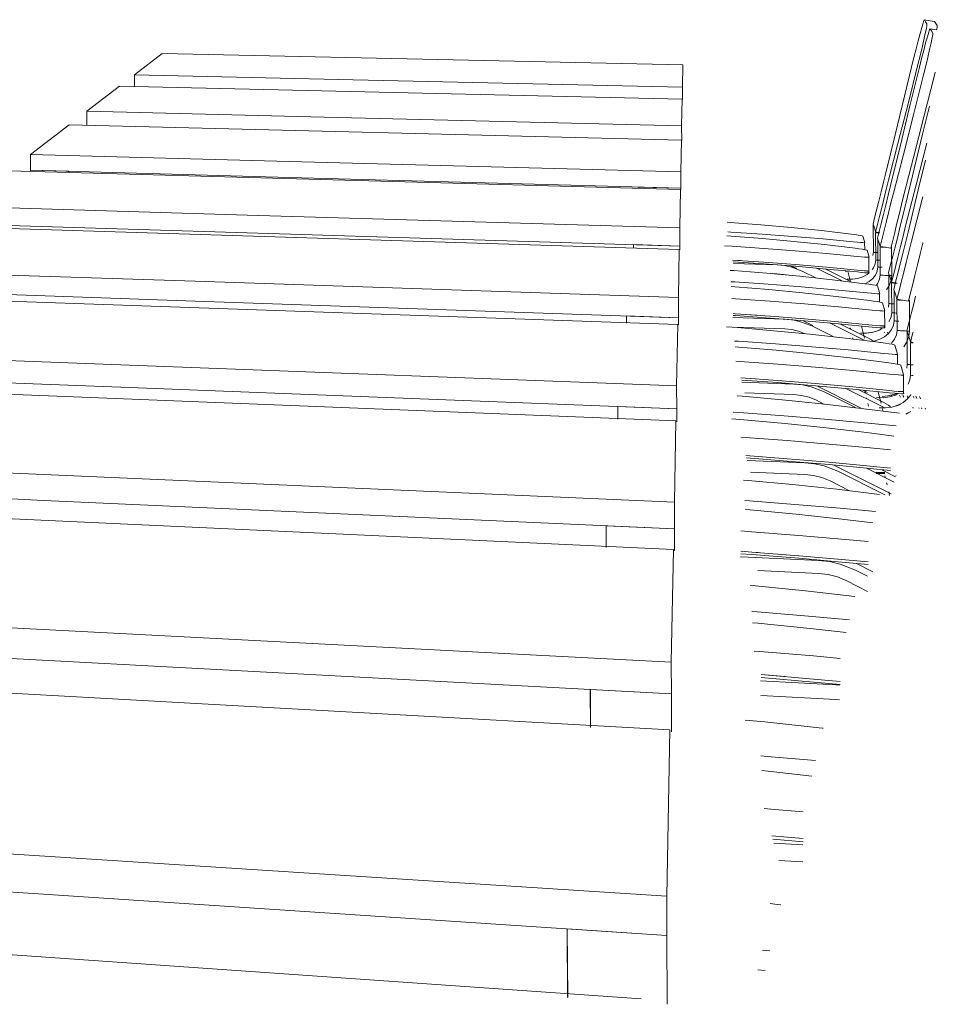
# Model space of a CAD drawing. Header units: metres. Extents: x -32 to 90, y -28 to 32.
# Tile 136 of 148: x 90.09145 to 90.0944, y 1.7729 to 1.77607. Entities that reach past the tile are written whole.
import ezdxf

# ---------------------------------------------------------------- set-up
doc = ezdxf.new("R2010")
doc.units = ezdxf.units.M
doc.layers.add('I-FURN', color=30, linetype='Continuous', lineweight=18)
doc.layers.add('PAREDES', color=250, linetype='Continuous', lineweight=50)

msp = doc.modelspace()

# ---------------------------------------------------------------- linework, layer by layer
at = {"layer": 'I-FURN', "lineweight": 9}
for p, q in [((90.094356, 1.7760659), (90.0943888, 1.7760604)), ((90.0943611, 1.7760591), (90.0943569, 1.7760658)), ((90.0943654, 1.7760523), (90.0943611, 1.7760591)), ((90.0943896, 1.7760603), (90.0943941, 1.7760536)), ((90.0943941, 1.7760536), (90.0943985, 1.7760468)), ((90.0943743, 1.7760369), (90.0943974, 1.776033)), ((90.0943796, 1.7760298), (90.0943752, 1.7760368)), ((90.0943841, 1.7760227), (90.0943796, 1.7760298)), ((90.0919094, 1.775957), (90.0918202, 1.7758888)), ((90.0935813, 1.7759213), (90.0919094, 1.775957)), ((90.0935799, 1.7758491), (90.0935813, 1.7759213)), ((90.0943917, 1.7758969), (90.0943883, 1.7758831)), ((90.0918202, 1.7758888), (90.092523, 1.775873)), ((90.0918202, 1.7758888), (90.0918203, 1.7758503)), ((90.092523, 1.775873), (90.0935799, 1.7758491)), ((90.0917719, 1.7758519), (90.0916672, 1.7757719)), ((90.0935792, 1.7758101), (90.0917719, 1.7758519)), ((90.0935801, 1.7758095), (90.0935799, 1.7758491)), ((90.0935775, 1.775725), (90.0935792, 1.7758101)), ((90.0916672, 1.7757719), (90.092429, 1.7757532)), ((90.0916672, 1.7757719), (90.0916674, 1.7757263)), ((90.092429, 1.7757532), (90.0935775, 1.775725)), ((90.0916103, 1.7757284), (90.0914857, 1.7756331)), ((90.0935766, 1.7756787), (90.0916103, 1.7757284)), ((90.0935778, 1.775678), (90.0935775, 1.775725)), ((90.0935747, 1.7755769), (90.0935766, 1.7756787)), ((90.0914857, 1.7756331), (90.0923172, 1.7756107)), ((90.0914857, 1.7756331), (90.0914859, 1.7755822)), ((90.0923172, 1.7756107), (90.0935747, 1.7755769)), ((90.0935736, 1.7755209), (90.0914174, 1.7755809)), ((90.0914859, 1.7755822), (90.0916079, 1.7755788)), ((90.0914859, 1.7755781), (90.0914859, 1.7755822)), ((90.0923175, 1.7755591), (90.0914859, 1.7755822)), ((90.0916079, 1.7755788), (90.0916079, 1.7755747)), ((90.0916089, 1.7755788), (90.091609, 1.7755747)), ((90.0935749, 1.7755243), (90.0935747, 1.7755769)), ((90.0935749, 1.7755243), (90.0923175, 1.7755591)), ((90.0934401, 1.775528), (90.0935749, 1.7755243)), ((90.0934402, 1.7755238), (90.0934401, 1.775528)), ((90.0935712, 1.775397), (90.0935736, 1.7755209)), ((90.0935749, 1.7755243), (90.093575, 1.77552)), ((90.0912666, 1.7754657), (90.092182, 1.7754384)), ((90.092182, 1.7754384), (90.0935712, 1.775397)), ((90.0935699, 1.7753281), (90.0911832, 1.7754019)), ((90.0921823, 1.7753814), (90.0912669, 1.7754095)), ((90.0935715, 1.7753387), (90.0935712, 1.775397)), ((90.0941924, 1.7754094), (90.0941964, 1.7753968)), ((90.0941933, 1.7753189), (90.0941929, 1.7754058)), ((90.0941932, 1.7754058), (90.0941932, 1.7754058)), ((90.0941932, 1.7754058), (90.0941938, 1.7754056)), ((90.0941964, 1.7753968), (90.0942005, 1.7753839)), ((90.0942136, 1.7753816), (90.0942005, 1.7753839)), ((90.0935715, 1.7753387), (90.0921823, 1.7753814)), ((90.0941656, 1.7753499), (90.0941595, 1.775371)), ((90.0942008, 1.7752941), (90.0942004, 1.7753822)), ((90.0942007, 1.7753821), (90.0942007, 1.7753821)), ((90.0942066, 1.7753646), (90.0942108, 1.7753513)), ((90.0942076, 1.7752718), (90.0942071, 1.7753609)), ((90.0942074, 1.7753608), (90.0942074, 1.7753608)), ((90.0942074, 1.7753608), (90.0942081, 1.7753606)), ((90.0934223, 1.7753433), (90.0935715, 1.7753387)), ((90.0934223, 1.7753315), (90.0934223, 1.7753433)), ((90.0935669, 1.7751739), (90.0935699, 1.7753281)), ((90.0935715, 1.7753387), (90.0935715, 1.7753269)), ((90.0941652, 1.7753499), (90.0941653, 1.7753264)), ((90.0941794, 1.7753031), (90.0941729, 1.7753252)), ((90.0942108, 1.7753513), (90.0942151, 1.7753378)), ((90.0942154, 1.7752458), (90.094215, 1.775336)), ((90.0942151, 1.7753378), (90.0942489, 1.7753317)), ((90.0942153, 1.775336), (90.0942153, 1.775336)), ((90.0942513, 1.7753351), (90.0942494, 1.7753353)), ((90.0942517, 1.7753349), (90.0942521, 1.7752442)), ((90.0943527, 1.7753492), (90.0943522, 1.7753475)), ((90.0937411, 1.7752938), (90.0938414, 1.7752871)), ((90.0937668, 1.7752921), (90.0937411, 1.7752938)), ((90.0941789, 1.7753031), (90.0941791, 1.7752586)), ((90.0941918, 1.7753079), (90.0941933, 1.7753189)), ((90.0941936, 1.7753188), (90.0941936, 1.7753189)), ((90.0942026, 1.7753179), (90.0941989, 1.7753181)), ((90.0942011, 1.7752941), (90.0942011, 1.7752941)), ((90.0942102, 1.7752931), (90.0942065, 1.7752934)), ((90.0942127, 1.775293), (90.0942102, 1.7752931)), ((90.0909971, 1.7752596), (90.0920151, 1.7752257)), ((90.0937439, 1.7752825), (90.0938841, 1.7752781)), ((90.0939292, 1.7752746), (90.0939393, 1.7752705)), ((90.0939471, 1.7752667), (90.0939393, 1.7752705)), ((90.093964, 1.7752584), (90.0940083, 1.7752364)), ((90.0940101, 1.7752678), (90.0940913, 1.7752276)), ((90.0940381, 1.7752653), (90.0941215, 1.775224)), ((90.094043, 1.7752707), (90.0941418, 1.7752612)), ((90.0941026, 1.7752584), (90.0941142, 1.7752582)), ((90.0941029, 1.7752584), (90.0941029, 1.7752584)), ((90.0941418, 1.7752612), (90.0941543, 1.77526)), ((90.0941543, 1.7752598), (90.0941418, 1.775261)), ((90.0941543, 1.77526), (90.094165, 1.7752591)), ((90.094165, 1.7752589), (90.0941543, 1.7752598)), ((90.094165, 1.7752591), (90.094173, 1.7752586)), ((90.094173, 1.7752584), (90.094165, 1.7752589)), ((90.0941791, 1.7752589), (90.0941791, 1.775253)), ((90.0942079, 1.7752718), (90.0942079, 1.7752718)), ((90.0942171, 1.7752708), (90.0942133, 1.7752711)), ((90.0920151, 1.7752257), (90.0935669, 1.7751739)), ((90.0938843, 1.7752498), (90.0938685, 1.7752503)), ((90.0941092, 1.7752329), (90.0941092, 1.7752329)), ((90.0941118, 1.7752542), (90.0941194, 1.7752242)), ((90.0941788, 1.7752559), (90.0941796, 1.775253)), ((90.0942157, 1.7752458), (90.0942157, 1.7752458)), ((90.0942251, 1.7752448), (90.0942213, 1.7752451)), ((90.0942295, 1.7752445), (90.0942251, 1.7752448)), ((90.0942434, 1.775244), (90.094239, 1.7752441)), ((90.0942421, 1.7752526), (90.0942469, 1.7752377)), ((90.0942432, 1.7751542), (90.0942427, 1.7752486)), ((90.094243, 1.7752485), (90.094243, 1.7752485)), ((90.094243, 1.7752485), (90.0942437, 1.7752483)), ((90.0942472, 1.775244), (90.0942434, 1.775244)), ((90.0942469, 1.7752377), (90.0942517, 1.7752225)), ((90.0942524, 1.7752442), (90.0942524, 1.7752442)), ((90.0920154, 1.775162), (90.0909974, 1.775197)), ((90.0942137, 1.7751859), (90.0942065, 1.7752108)), ((90.094252, 1.7751251), (90.0942515, 1.7752207)), ((90.0942692, 1.7752193), (90.0942517, 1.7752225)), ((90.0942518, 1.7752207), (90.0942518, 1.7752207)), ((90.0942589, 1.7751997), (90.0942639, 1.775184)), ((90.09426, 1.7750987), (90.0942595, 1.7751956)), ((90.0942598, 1.7751955), (90.0942598, 1.7751955)), ((90.0942598, 1.7751955), (90.0942605, 1.7751953)), ((90.0935652, 1.7750871), (90.0908929, 1.77518)), ((90.0935672, 1.7751086), (90.0935669, 1.7751739)), ((90.0942132, 1.7751859), (90.0942133, 1.7751588)), ((90.0942639, 1.775184), (90.094269, 1.775168)), ((90.0942693, 1.775068), (90.0942688, 1.7751662)), ((90.094269, 1.775168), (90.0943058, 1.7751613)), ((90.0942691, 1.7751662), (90.0942691, 1.7751661)), ((90.0943088, 1.7751648), (90.0943093, 1.7750661)), ((90.0943289, 1.7751773), (90.0943228, 1.7751535)), ((90.0935672, 1.7751086), (90.0920154, 1.775162)), ((90.09423, 1.7751305), (90.0942223, 1.7751567)), ((90.0942415, 1.7751424), (90.0942432, 1.7751542)), ((90.0942435, 1.7751542), (90.0942435, 1.7751542)), ((90.0942533, 1.7751531), (90.0942493, 1.7751534)), ((90.0934001, 1.7751143), (90.0935672, 1.7751086)), ((90.0934002, 1.7750912), (90.0934001, 1.7751143)), ((90.0935672, 1.7751086), (90.0935673, 1.7750854)), ((90.0937422, 1.7751093), (90.0939086, 1.7751036)), ((90.0937427, 1.7751218), (90.0937509, 1.7751213)), ((90.0937509, 1.7751213), (90.0937427, 1.7751218)), ((90.0937509, 1.7751213), (90.093862, 1.7751137)), ((90.0938174, 1.7751168), (90.0937509, 1.7751213)), ((90.093862, 1.7751137), (90.0939724, 1.775105)), ((90.0942294, 1.7751305), (90.0942296, 1.7750822)), ((90.0942523, 1.775125), (90.0942523, 1.775125)), ((90.094266, 1.7751236), (90.0942623, 1.7751239)), ((90.0935614, 1.7748899), (90.0935652, 1.7750871)), ((90.0939087, 1.7750728), (90.0937424, 1.7750786)), ((90.0939991, 1.7750831), (90.0939681, 1.7750986)), ((90.0939955, 1.775082), (90.0940642, 1.7750477)), ((90.0940526, 1.7750916), (90.0941635, 1.7750364)), ((90.0940856, 1.7750887), (90.0941733, 1.775045)), ((90.0941194, 1.7750729), (90.0941186, 1.7750763)), ((90.0941553, 1.7750819), (90.0941651, 1.775043)), ((90.094189, 1.7750849), (90.0942027, 1.7750835)), ((90.0942027, 1.7750835), (90.0942143, 1.7750826)), ((90.0942143, 1.7750824), (90.0942027, 1.7750833)), ((90.0942143, 1.7750826), (90.0942231, 1.775082)), ((90.0942231, 1.7750818), (90.0942143, 1.7750824)), ((90.0942294, 1.7750791), (90.0942303, 1.775076)), ((90.0942296, 1.7750824), (90.0942297, 1.775076)), ((90.0942603, 1.7750987), (90.0942603, 1.7750987)), ((90.0942696, 1.7750679), (90.0942696, 1.7750679)), ((90.0941269, 1.7750408), (90.0941263, 1.7750435)), ((90.0941525, 1.7750588), (90.0941524, 1.7750588)), ((90.0941695, 1.7750593), (90.094183, 1.7750606)), ((90.0942274, 1.7750626), (90.0942285, 1.7750603)), ((90.0942387, 1.775062), (90.0942399, 1.7750594)), ((90.0942798, 1.7750667), (90.0942756, 1.7750671)), ((90.0942847, 1.7750664), (90.0942798, 1.7750667)), ((90.0942998, 1.7750658), (90.094295, 1.775066)), ((90.0943039, 1.7750658), (90.0942998, 1.7750658)), ((90.0943011, 1.7750666), (90.0943068, 1.7750488)), ((90.0943022, 1.774959), (90.0943017, 1.7750621)), ((90.0943021, 1.7750621), (90.0943029, 1.7750618)), ((90.0943068, 1.7750488), (90.0943125, 1.7750307)), ((90.0943096, 1.7750661), (90.0943096, 1.7750661)), ((90.0942709, 1.774991), (90.0942622, 1.7750207)), ((90.0943128, 1.7749241), (90.0943123, 1.7750288)), ((90.0943206, 1.7750292), (90.0943125, 1.7750307)), ((90.0906575, 1.775), (90.0918039, 1.7749565)), ((90.0942702, 1.774991), (90.0942704, 1.7749585)), ((90.0918039, 1.7749565), (90.0935614, 1.7748899)), ((90.0942904, 1.7749246), (90.0942812, 1.774956)), ((90.0943004, 1.7749461), (90.0943022, 1.774959)), ((90.0918043, 1.7748844), (90.0908269, 1.7749226)), ((90.0938139, 1.774912), (90.093767, 1.7749153)), ((90.093767, 1.7749152), (90.0938867, 1.7749067)), ((90.0942897, 1.7749246), (90.0942899, 1.7748715)), ((90.0935592, 1.7747772), (90.0905237, 1.7748978)), ((90.0935618, 1.7748157), (90.0918043, 1.7748844)), ((90.0935618, 1.7748157), (90.0935614, 1.7748899)), ((90.0937705, 1.7749017), (90.0939377, 1.7748954)), ((90.0941543, 1.7748178), (90.0940111, 1.7748896)), ((90.0941047, 1.7748812), (90.0942255, 1.7748207)), ((90.0941274, 1.7748861), (90.0942455, 1.7748743)), ((90.0941274, 1.7748859), (90.0941274, 1.7748859)), ((90.0939379, 1.7748616), (90.09378, 1.7748676)), ((90.0940331, 1.7748713), (90.0941357, 1.7748198)), ((90.0941443, 1.7748775), (90.0942267, 1.7748362)), ((90.0941739, 1.7748685), (90.0941589, 1.774876)), ((90.0941678, 1.7748669), (90.0941659, 1.7748748)), ((90.0941721, 1.7748486), (90.0941714, 1.7748514)), ((90.0942089, 1.7748694), (90.0942178, 1.7748341)), ((90.0942455, 1.7748743), (90.0942605, 1.7748729)), ((90.0942533, 1.7748553), (90.0942499, 1.7748589)), ((90.0942605, 1.7748729), (90.0942732, 1.7748718)), ((90.0942776, 1.7748592), (90.0942804, 1.7748537)), ((90.0942879, 1.7748586), (90.0942907, 1.7748529)), ((90.0942906, 1.7748715), (90.0942893, 1.774871)), ((90.0942897, 1.7748681), (90.0942907, 1.7748647)), ((90.0942899, 1.7748717), (90.09429, 1.7748647)), ((90.0943012, 1.7748577), (90.0943042, 1.7748517)), ((90.0943208, 1.7748565), (90.094324, 1.77485)), ((90.0943295, 1.774856), (90.0943328, 1.7748493)), ((90.0943408, 1.7748553), (90.0943442, 1.7748483)), ((90.093372, 1.7748231), (90.0935618, 1.7748157)), ((90.0933722, 1.7747822), (90.093372, 1.7748231)), ((90.0935618, 1.7748157), (90.093562, 1.7747746)), ((90.0940346, 1.7748312), (90.0940108, 1.7748432)), ((90.0941776, 1.7748248), (90.0941757, 1.774833)), ((90.0942225, 1.7748155), (90.0942241, 1.7748091)), ((90.0943195, 1.7748208), (90.0943206, 1.7748185)), ((90.0943391, 1.7748195), (90.0943404, 1.7748168)), ((90.0943478, 1.774819), (90.0943492, 1.7748161)), ((90.0943591, 1.7748182), (90.0943607, 1.7748151)), ((90.0943052, 1.7748033), (90.0943001, 1.7747991)), ((90.0935542, 1.7745161), (90.0935592, 1.7747772)), ((90.0902162, 1.7746627), (90.0915282, 1.7746051)), ((90.0937841, 1.7746654), (90.0939166, 1.7746555)), ((90.093836, 1.7746616), (90.0937841, 1.7746654)), ((90.0937877, 1.7746502), (90.0939731, 1.7746425)), ((90.0939166, 1.7746555), (90.0940506, 1.7746442)), ((90.0940506, 1.7746442), (90.0941833, 1.7746319)), ((90.09425, 1.7745423), (90.0940666, 1.774635)), ((90.0941712, 1.7746248), (90.0942598, 1.77458)), ((90.0941833, 1.7746319), (90.0942482, 1.7746254)), ((90.0915282, 1.7746051), (90.0935542, 1.7745161)), ((90.0939733, 1.7746051), (90.0937984, 1.7746125)), ((90.0940788, 1.7746154), (90.0942298, 1.7745391)), ((90.0942203, 1.7746196), (90.0942646, 1.7745973)), ((90.0942315, 1.7745955), (90.0942303, 1.7746007)), ((90.0942654, 1.7746022), (90.0942665, 1.7746021)), ((90.0915286, 1.7745219), (90.0902165, 1.7745813)), ((90.0941163, 1.7745529), (90.0940541, 1.7745843)), ((90.0942371, 1.7745715), (90.0942355, 1.7745782)), ((90.0942452, 1.7745372), (90.0942425, 1.7745487)), ((90.0935512, 1.7743637), (90.0900382, 1.7745267)), ((90.0935546, 1.7744301), (90.0915286, 1.7745219)), ((90.0935546, 1.7744301), (90.0935542, 1.7745161)), ((90.0933349, 1.7744401), (90.0935546, 1.7744301)), ((90.0933353, 1.77437), (90.0933349, 1.7744401)), ((90.0933352, 1.77444), (90.0933355, 1.7743699)), ((90.0935546, 1.7744301), (90.0935549, 1.7743598)), ((90.0935442, 1.7740019), (90.0935512, 1.7743637)), ((90.0937666, 1.7743404), (90.0937688, 1.7743405)), ((90.0938024, 1.7743559), (90.0937674, 1.7743585)), ((90.0937674, 1.7743584), (90.0938024, 1.7743559)), ((90.0937688, 1.7743405), (90.094017, 1.7743289)), ((90.0938025, 1.7743559), (90.0939537, 1.774344)), ((90.0938227, 1.7743544), (90.0938025, 1.7743559)), ((90.0939537, 1.774344), (90.0941039, 1.7743309)), ((90.0941039, 1.7743309), (90.0941768, 1.774324)), ((90.0941918, 1.7742917), (90.0941389, 1.7743186)), ((90.0940172, 1.774287), (90.0938216, 1.7742962)), ((90.0941355, 1.774298), (90.0941746, 1.774278)), ((90.0941745, 1.7742292), (90.0941078, 1.7742633)), ((90.0911529, 1.7741267), (90.0935442, 1.7740019)), ((90.0935447, 1.7738998), (90.0911533, 1.7740285)), ((90.09354, 1.7737848), (90.0893713, 1.7740168)), ((90.0935447, 1.7738998), (90.0935442, 1.7740019)), ((90.0938323, 1.7739619), (90.0940009, 1.7739478)), ((90.0939101, 1.7739555), (90.0938323, 1.7739619)), ((90.0938312, 1.7739425), (90.0940728, 1.7739297)), ((90.0940009, 1.7739478), (90.0940863, 1.7739401)), ((90.0940728, 1.7739297), (90.0940841, 1.7739285)), ((90.0932841, 1.7739138), (90.0935447, 1.7738998)), ((90.0932846, 1.7737926), (90.0932841, 1.7739138)), ((90.0932844, 1.7739137), (90.093285, 1.7737925)), ((90.0935447, 1.7738998), (90.0935453, 1.773778)), ((90.0940731, 1.7738821), (90.0938313, 1.773895)), ((90.0940731, 1.7738821), (90.0940841, 1.7738807)), ((90.0935297, 1.7732501), (90.09354, 1.7737848)), ((90.0906122, 1.7734376), (90.0935297, 1.7732501)), ((90.0938675, 1.7734443), (90.0939678, 1.7734354)), ((90.0939678, 1.7734354), (90.0938675, 1.7734443)), ((90.0939678, 1.7734246), (90.0938707, 1.7734332)), ((90.0938733, 1.7734211), (90.0939665, 1.7734154)), ((90.0939664, 1.7733603), (90.0938891, 1.7733651)), ((90.0935303, 1.7731243), (90.0906127, 1.7733177)), ((90.0934477, 1.772921), (90.0883978, 1.7732727)), ((90.0935303, 1.7731243), (90.0935297, 1.7732501)), ((90.0932098, 1.7731456), (90.0935303, 1.7731243)), ((90.0932108, 1.7729253), (90.0932098, 1.7731456)), ((90.0932103, 1.7731454), (90.0932114, 1.7729251)), ((90.0935303, 1.7731243), (90.0935314, 1.772903)), ((90.0938371, 1.773077), (90.0938609, 1.7730749)), ((90.0938457, 1.7730113), (90.0938224, 1.7730138))]:
    msp.add_line(p, q, dxfattribs=at)
for points in [[(90.0943568, 1.7760658, 0), (90.0943556, 1.7760634, 0), (90.0943527, 1.7760548, 0), (90.0943485, 1.7760405, 0), (90.0943432, 1.7760211, 0), (90.0943371, 1.7759979, 0), (90.0943304, 1.775972, 0), (90.0943236, 1.7759448, 0)], [(90.0943362, 1.7759219, 0), (90.0943431, 1.7759496, 0), (90.0943495, 1.7759764, 0), (90.0943553, 1.776001, 0), (90.0943599, 1.7760218, 0), (90.0943633, 1.7760379, 0), (90.0943651, 1.7760482, 0), (90.0943654, 1.7760523, 0)], [(90.0943751, 1.7760368, 0), (90.0943738, 1.7760344, 0), (90.0943709, 1.7760256, 0), (90.0943666, 1.7760109, 0), (90.0943611, 1.7759911, 0), (90.0943548, 1.7759673, 0), (90.094348, 1.7759408, 0), (90.0943411, 1.775913, 0)], [(90.0943542, 1.7758889, 0), (90.0943613, 1.7759173, 0), (90.0943679, 1.7759448, 0), (90.0943738, 1.77597, 0), (90.0943785, 1.7759914, 0), (90.094382, 1.7760078, 0), (90.0943838, 1.7760184, 0), (90.0943841, 1.7760227, 0)], [(90.0943985, 1.7760468, 0), (90.0943983, 1.7760426, 0), (90.0943968, 1.7760341, 0)], [(90.0943236, 1.7759448, 0), (90.094293, 1.77582, 0), (90.0942628, 1.7756963, 0), (90.0942334, 1.7755742, 0)], [(90.094242, 1.7755509, 0), (90.094273, 1.775672, 0), (90.0943045, 1.7757959, 0), (90.0943362, 1.7759219, 0)], [(90.0943411, 1.775913, 0), (90.0943096, 1.7757852, 0), (90.0942788, 1.7756584, 0), (90.0942486, 1.7755333, 0)], [(90.0942577, 1.7755089, 0), (90.0942895, 1.7756329, 0), (90.0943217, 1.7757599, 0), (90.0943542, 1.7758889, 0)], [(90.0943883, 1.7758831, 0), (90.0943557, 1.775754, 0), (90.0943234, 1.775627, 0), (90.0942915, 1.7755029, 0)], [(90.0943733, 1.7757878, 0), (90.0943513, 1.7756981, 0), (90.0943186, 1.7755638, 0), (90.0942866, 1.7754312, 0)], [(90.0942968, 1.7754038, 0), (90.0943306, 1.7755352, 0), (90.0943647, 1.775669, 0)], [(90.0943607, 1.7756151, 0), (90.0943374, 1.7755191, 0), (90.0943046, 1.775383, 0)], [(90.0942334, 1.7755742, 0), (90.0942259, 1.7755436, 0), (90.0942183, 1.7755128, 0), (90.0942106, 1.7754828, 0)], [(90.094219, 1.7754583, 0), (90.0942265, 1.7754892, 0), (90.0942343, 1.7755205, 0), (90.094242, 1.7755509, 0)], [(90.0942486, 1.7755333, 0), (90.094241, 1.775502, 0), (90.0942331, 1.7754704, 0), (90.0942253, 1.7754397, 0)], [(90.0942106, 1.7754828, 0), (90.0942045, 1.7754587, 0), (90.0941984, 1.775434, 0), (90.0941924, 1.7754094, 0)], [(90.0942341, 1.775414, 0), (90.0942418, 1.7754457, 0), (90.0942497, 1.7754778, 0), (90.0942577, 1.7755089, 0)], [(90.0942915, 1.7755029, 0), (90.0942836, 1.7754718, 0), (90.0942756, 1.7754397, 0), (90.0942679, 1.7754079, 0)], [(90.0943153, 1.7753541, 0), (90.0943501, 1.7754889, 0), (90.0943522, 1.7754973, 0)], [(90.0942005, 1.7753839, 0), (90.0942067, 1.7754083, 0), (90.0942129, 1.7754334, 0), (90.094219, 1.7754583, 0)], [(90.0941219, 1.7753772, 0), (90.0940262, 1.7753884, 0), (90.0939295, 1.7753985, 0), (90.0938319, 1.7754073, 0), (90.0937337, 1.7754148, 0), (90.0937235, 1.7754155, 0)], [(90.0942253, 1.7754397, 0), (90.094219, 1.7754151, 0), (90.0942127, 1.7753897, 0), (90.0942066, 1.7753646, 0)], [(90.0942866, 1.7754312, 0), (90.0942786, 1.7753981, 0), (90.0942702, 1.7753646, 0), (90.0942619, 1.7753321, 0)], [(90.0937255, 1.7753844, 0), (90.0937359, 1.7753837, 0), (90.0938356, 1.7753772, 0), (90.0939345, 1.7753698, 0), (90.0940323, 1.7753614, 0), (90.0941287, 1.7753523, 0)], [(90.0942151, 1.7753378, 0), (90.0942215, 1.7753628, 0), (90.0942279, 1.7753885, 0), (90.0942341, 1.775414, 0)], [(90.0942679, 1.7754079, 0), (90.0942617, 1.7753825, 0), (90.0942553, 1.7753567, 0), (90.0942489, 1.7753317, 0)], [(90.0942718, 1.7753032, 0), (90.09428, 1.7753369, 0), (90.0942884, 1.7753708, 0), (90.0942968, 1.7754038, 0)], [(90.0941344, 1.7753316, 0), (90.0940364, 1.7753432, 0), (90.0939373, 1.7753537, 0), (90.0938373, 1.7753628, 0), (90.0937368, 1.7753705, 0), (90.0937226, 1.7753715, 0)], [(90.0941595, 1.775371, 0), (90.0941576, 1.7753717, 0), (90.0941526, 1.7753727, 0), (90.0941445, 1.7753741, 0), (90.0941341, 1.7753756, 0), (90.0941219, 1.7753772, 0)], [(90.0941287, 1.7753523, 0), (90.094141, 1.7753511, 0), (90.0941514, 1.7753502, 0), (90.0941592, 1.7753497, 0), (90.0941641, 1.7753496, 0), (90.0941656, 1.7753499, 0)], [(90.0942007, 1.7753821, 0), (90.0942013, 1.7753819, 0), (90.0942032, 1.7753817, 0), (90.094206, 1.7753815, 0), (90.0942098, 1.7753813, 0), (90.0942141, 1.7753811, 0)], [(90.094209, 1.7753824, 0), (90.0942057, 1.7753824, 0), (90.0942029, 1.7753824, 0)], [(90.0943046, 1.775383, 0), (90.0942963, 1.775349, 0), (90.0942878, 1.7753146, 0), (90.0942792, 1.7752813, 0)], [(90.0942896, 1.7752509, 0), (90.094298, 1.7752854, 0), (90.0943067, 1.7753203, 0), (90.0943153, 1.7753541, 0)], [(90.0937153, 1.7753393, 0), (90.093739, 1.7753379, 0), (90.0938412, 1.7753312, 0), (90.0939425, 1.7753235, 0), (90.0940427, 1.7753149, 0), (90.0941415, 1.7753054, 0)], [(90.0941729, 1.7753252, 0), (90.094171, 1.7753259, 0), (90.0941658, 1.775327, 0), (90.0941576, 1.7753284, 0), (90.0941469, 1.7753299, 0), (90.0941344, 1.7753316, 0)], [(90.0942153, 1.775336, 0), (90.094216, 1.7753358, 0), (90.0942178, 1.7753356, 0), (90.0942208, 1.7753354, 0), (90.0942246, 1.7753351, 0), (90.0942291, 1.7753349, 0), (90.0942318, 1.7753348, 0)], [(90.0942236, 1.7753363, 0), (90.0942205, 1.7753363, 0), (90.0942176, 1.7753363, 0), (90.0942176, 1.7753363, 0)], [(90.0942619, 1.7753321, 0), (90.0942553, 1.7753061, 0), (90.0942486, 1.7752792, 0), (90.0942421, 1.7752526, 0)], [(90.0942496, 1.7753346, 0), (90.0942514, 1.7753347, 0), (90.094252, 1.7753349, 0)], [(90.0943522, 1.7753475, 0), (90.0943436, 1.7753136, 0), (90.0943349, 1.7752788, 0), (90.0943265, 1.7752442, 0)], [(90.0941415, 1.7753054, 0), (90.0941541, 1.7753042, 0), (90.0941647, 1.7753034, 0), (90.0941728, 1.7753028, 0), (90.0941778, 1.7753027, 0), (90.0941794, 1.7753031, 0)], [(90.0941896, 1.7752634, 0), (90.0941936, 1.7752686, 0), (90.094199, 1.7752813, 0), (90.0942008, 1.7752941, 0)], [(90.0941989, 1.7753181, 0), (90.0941961, 1.7753184, 0), (90.0941943, 1.7753186, 0), (90.0941936, 1.7753188, 0)], [(90.0942065, 1.7752934, 0), (90.0942036, 1.7752936, 0), (90.0942018, 1.7752939, 0), (90.0942011, 1.7752941, 0)], [(90.0942065, 1.7753177, 0), (90.0942026, 1.7753179, 0), (90.0942026, 1.7753179, 0)], [(90.0942517, 1.7752225, 0), (90.0942584, 1.775249, 0), (90.0942652, 1.7752762, 0), (90.0942718, 1.7753032, 0)], [(90.0941656, 1.7752177, 0), (90.0940617, 1.7752303, 0), (90.0939567, 1.7752416, 0), (90.0938509, 1.7752515, 0), (90.0937444, 1.77526, 0), (90.0937333, 1.7752607, 0)], [(90.0941418, 1.7752554, 0), (90.094043, 1.7752649, 0), (90.0939428, 1.7752736, 0), (90.0938414, 1.7752815, 0), (90.0937428, 1.7752881, 0)], [(90.0938414, 1.7752871, 0), (90.0939427, 1.7752793, 0), (90.094043, 1.7752707, 0), (90.094043, 1.7752707, 0)], [(90.0938841, 1.7752781, 0), (90.0939079, 1.7752759, 0), (90.093931, 1.775271, 0), (90.093964, 1.7752584, 0)], [(90.0942076, 1.7752718, 0), (90.0942056, 1.7752583, 0), (90.0942, 1.7752456, 0), (90.0941911, 1.7752341, 0), (90.0941793, 1.7752244, 0), (90.0941677, 1.7752183, 0)], [(90.094173, 1.7752586, 0), (90.094178, 1.7752585, 0), (90.0941796, 1.7752589, 0)], [(90.0941796, 1.7752586, 0), (90.094178, 1.7752583, 0), (90.094173, 1.7752584, 0)], [(90.0942133, 1.7752711, 0), (90.0942104, 1.7752713, 0), (90.0942085, 1.7752716, 0), (90.0942079, 1.7752718, 0)], [(90.0942215, 1.7752705, 0), (90.0942171, 1.7752708, 0), (90.0942171, 1.7752708, 0)], [(90.0942792, 1.7752813, 0), (90.0942724, 1.7752546, 0), (90.0942656, 1.775227, 0), (90.0942589, 1.7751997, 0)], [(90.0938843, 1.7752498, 0), (90.093905, 1.7752477, 0), (90.0939132, 1.7752458, 0)], [(90.0941089, 1.7752329, 0), (90.0941264, 1.7752325, 0), (90.0941434, 1.7752349, 0), (90.0941593, 1.77524, 0), (90.0941733, 1.7752475, 0), (90.0941788, 1.7752521, 0)], [(90.0941796, 1.775253, 0), (90.094178, 1.7752526, 0), (90.0941731, 1.7752527, 0), (90.094165, 1.7752532, 0), (90.0941543, 1.7752541, 0), (90.0941418, 1.7752554, 0)], [(90.0942154, 1.7752458, 0), (90.0942134, 1.7752322, 0), (90.0942078, 1.7752193, 0), (90.0942029, 1.775213, 0)], [(90.0942213, 1.7752451, 0), (90.0942183, 1.7752453, 0), (90.0942164, 1.7752456, 0), (90.0942157, 1.7752458, 0)], [(90.094239, 1.7752441, 0), (90.0942343, 1.7752443, 0), (90.0942295, 1.7752445, 0)], [(90.0942521, 1.7752442, 0), (90.0942501, 1.7752279, 0), (90.0942444, 1.7752123, 0), (90.0942353, 1.7751977, 0)], [(90.0942524, 1.7752442, 0), (90.0942519, 1.7752441, 0), (90.0942501, 1.775244, 0), (90.0942472, 1.775244, 0)], [(90.094269, 1.775168, 0), (90.0942759, 1.7751952, 0), (90.0942829, 1.7752231, 0), (90.0942896, 1.7752509, 0)], [(90.0943265, 1.7752442, 0), (90.0943197, 1.7752164, 0), (90.0943128, 1.7751884, 0), (90.0943058, 1.7751613, 0)], [(90.0937356, 1.775224, 0), (90.0937469, 1.7752233, 0), (90.0938552, 1.775216, 0), (90.0939626, 1.7752077, 0), (90.0940689, 1.7751985, 0), (90.0941736, 1.7751884, 0)], [(90.0941803, 1.775164, 0), (90.0940737, 1.775177, 0), (90.0939659, 1.7751887, 0), (90.0938573, 1.775199, 0), (90.093748, 1.7752078, 0), (90.0937366, 1.7752086, 0)], [(90.0942065, 1.7752108, 0), (90.0942045, 1.7752116, 0), (90.0941989, 1.7752128, 0), (90.0941902, 1.7752143, 0), (90.0941789, 1.775216, 0), (90.0941656, 1.7752177, 0)], [(90.0942518, 1.7752207, 0), (90.0942526, 1.7752204, 0), (90.0942546, 1.7752202, 0), (90.0942577, 1.7752199, 0), (90.0942618, 1.7752197, 0), (90.0942665, 1.7752194, 0), (90.0942692, 1.7752193, 0)], [(90.0942601, 1.775221, 0), (90.0942574, 1.775221, 0), (90.0942543, 1.775221, 0), (90.0942524, 1.7752208, 0), (90.0942524, 1.7752208, 0)], [(90.093739, 1.7751699, 0), (90.0937506, 1.7751692, 0), (90.0938618, 1.7751616, 0), (90.0939721, 1.775153, 0), (90.0940812, 1.7751435, 0), (90.0941888, 1.775133, 0)], [(90.0941736, 1.7751884, 0), (90.094187, 1.7751871, 0), (90.0941982, 1.7751861, 0), (90.0942068, 1.7751856, 0), (90.0942121, 1.7751855, 0), (90.0942137, 1.7751859, 0)], [(90.0942223, 1.7751567, 0), (90.0942202, 1.7751576, 0), (90.0942146, 1.7751588, 0), (90.0942056, 1.7751604, 0), (90.094194, 1.7751621, 0), (90.0941803, 1.775164, 0)], [(90.0942691, 1.7751661, 0), (90.0942699, 1.7751659, 0), (90.0942719, 1.7751656, 0), (90.0942752, 1.7751654, 0), (90.0942793, 1.7751651, 0), (90.0942842, 1.7751648, 0), (90.0942869, 1.7751647, 0)], [(90.0942773, 1.7751665, 0), (90.0942748, 1.7751665, 0), (90.0942717, 1.7751665, 0), (90.0942697, 1.7751663, 0), (90.0942697, 1.7751663, 0)], [(90.0943066, 1.7751645, 0), (90.0943085, 1.7751646, 0), (90.0943091, 1.7751648, 0)], [(90.0941888, 1.775133, 0), (90.0942025, 1.7751317, 0), (90.0942141, 1.7751307, 0), (90.0942228, 1.7751302, 0), (90.0942283, 1.7751301, 0), (90.09423, 1.7751305, 0)], [(90.0942493, 1.7751534, 0), (90.0942462, 1.7751537, 0), (90.0942442, 1.775154, 0), (90.0942435, 1.7751542, 0)], [(90.0942579, 1.7751528, 0), (90.0942533, 1.7751531, 0), (90.0942533, 1.7751531, 0)], [(90.0943228, 1.7751535, 0), (90.0943155, 1.775125, 0), (90.0943082, 1.7750957, 0), (90.0943011, 1.7750666, 0)], [(90.0941891, 1.7750785, 0), (90.0940815, 1.7750891, 0), (90.0939724, 1.7750988, 0), (90.0938621, 1.7751075, 0), (90.0937509, 1.7751152, 0), (90.0937427, 1.7751158, 0)], [(90.0939086, 1.7751036, 0), (90.0939344, 1.7751012, 0), (90.0939596, 1.7750957, 0), (90.0939955, 1.775082, 0)], [(90.0939724, 1.775105, 0), (90.0940815, 1.7750954, 0), (90.094189, 1.7750849, 0)], [(90.094243, 1.7750959, 0), (90.0942441, 1.7750974, 0), (90.09425, 1.7751111, 0), (90.094252, 1.7751251, 0)], [(90.0942582, 1.7751242, 0), (90.094255, 1.7751245, 0), (90.094253, 1.7751248, 0), (90.0942523, 1.775125, 0)], [(90.0942623, 1.7751239, 0), (90.0942582, 1.7751242, 0), (90.0942582, 1.7751242, 0)], [(90.0942174, 1.7750287, 0), (90.0941038, 1.7750429, 0), (90.093989, 1.7750557, 0), (90.0938733, 1.7750669, 0), (90.093757, 1.7750766, 0), (90.0937218, 1.7750792, 0)], [(90.0939087, 1.7750728, 0), (90.0939313, 1.7750705, 0), (90.0939532, 1.7750652, 0), (90.0939725, 1.7750573, 0)], [(90.0941521, 1.7750589, 0), (90.0941711, 1.7750584, 0), (90.0941896, 1.7750609, 0), (90.0942068, 1.7750664, 0), (90.0942221, 1.7750745, 0)], [(90.0941882, 1.7750615, 0), (90.0942065, 1.7750659, 0), (90.0942179, 1.7750705, 0)], [(90.0942303, 1.775076, 0), (90.0942285, 1.7750756, 0), (90.0942231, 1.7750757, 0), (90.0942143, 1.7750762, 0), (90.0942028, 1.7750772, 0), (90.0941891, 1.7750785, 0)], [(90.09426, 1.7750987, 0), (90.0942578, 1.7750841, 0), (90.0942517, 1.7750702, 0), (90.0942421, 1.7750578, 0), (90.0942292, 1.7750473, 0), (90.0942136, 1.7750391, 0), (90.0941961, 1.7750337, 0), (90.0941906, 1.775033, 0)], [(90.0942231, 1.775082, 0), (90.0942285, 1.775082, 0), (90.0942302, 1.7750824, 0)], [(90.0942302, 1.7750822, 0), (90.0942285, 1.7750817, 0), (90.0942231, 1.7750818, 0)], [(90.0942693, 1.775068, 0), (90.0942671, 1.7750531, 0), (90.0942609, 1.7750391, 0), (90.0942511, 1.7750265, 0)], [(90.0942662, 1.7750978, 0), (90.0942631, 1.7750981, 0), (90.094261, 1.7750984, 0), (90.0942603, 1.7750987, 0)], [(90.0942704, 1.7750975, 0), (90.0942662, 1.7750978, 0), (90.0942662, 1.7750978, 0)], [(90.0942756, 1.7750671, 0), (90.0942724, 1.7750674, 0), (90.0942704, 1.7750677, 0), (90.0942696, 1.7750679, 0)], [(90.0942751, 1.7750972, 0), (90.0942704, 1.7750975, 0), (90.0942704, 1.7750975, 0)], [(90.0941907, 1.7750343, 0), (90.0941871, 1.775037, 0), (90.0941733, 1.775045, 0)], [(90.094295, 1.775066, 0), (90.0942899, 1.7750662, 0), (90.0942847, 1.7750664, 0)], [(90.0943093, 1.7750661, 0), (90.094307, 1.7750484, 0), (90.0943008, 1.7750313, 0), (90.0942909, 1.7750155, 0)], [(90.0943096, 1.7750661, 0), (90.094309, 1.7750659, 0), (90.0943071, 1.7750658, 0), (90.0943039, 1.7750658, 0)], [(90.0943125, 1.7750307, 0), (90.0943199, 1.7750595, 0), (90.0943205, 1.7750617, 0)], [(90.0937476, 1.7750337, 0), (90.09376, 1.7750329, 0), (90.0938785, 1.7750246, 0), (90.093996, 1.7750152, 0), (90.0941124, 1.7750049, 0), (90.094227, 1.7749936, 0)], [(90.094235, 1.7749644, 0), (90.0941181, 1.7749792, 0), (90.094, 1.7749925, 0), (90.093881, 1.7750042, 0), (90.0937613, 1.7750142, 0), (90.0937488, 1.7750152, 0)], [(90.0942622, 1.7750207, 0), (90.09426, 1.7750217, 0), (90.0942539, 1.7750231, 0), (90.0942444, 1.7750248, 0), (90.0942319, 1.7750267, 0), (90.0942174, 1.7750287, 0)], [(90.0943127, 1.7750287, 0), (90.0943135, 1.7750285, 0), (90.0943157, 1.7750282, 0), (90.0943191, 1.7750278, 0), (90.0943206, 1.7750277, 0)], [(90.0943187, 1.7750292, 0), (90.0943154, 1.7750291, 0), (90.0943133, 1.7750289, 0), (90.0943133, 1.7750289, 0)], [(90.094227, 1.7749936, 0), (90.0942416, 1.7749922, 0), (90.094254, 1.7749911, 0), (90.0942633, 1.7749906, 0), (90.0942691, 1.7749905, 0), (90.0942709, 1.774991, 0)], [(90.0937517, 1.7749688, 0), (90.0937645, 1.774968, 0), (90.0938864, 1.7749593, 0), (90.0940074, 1.7749496, 0), (90.0941272, 1.7749389, 0), (90.0942452, 1.7749272, 0)], [(90.0942812, 1.774956, 0), (90.0942789, 1.774957, 0), (90.0942726, 1.7749585, 0), (90.0942628, 1.7749602, 0), (90.09425, 1.7749623, 0), (90.094235, 1.7749644, 0)], [(90.0943056, 1.7749584, 0), (90.0943034, 1.7749587, 0), (90.0943026, 1.774959, 0)], [(90.094309, 1.774958, 0), (90.0943056, 1.7749584, 0), (90.0943056, 1.7749584, 0)], [(90.0943134, 1.7749576, 0), (90.094309, 1.774958, 0), (90.094309, 1.774958, 0)], [(90.0943185, 1.7749573, 0), (90.0943134, 1.7749576, 0), (90.0943134, 1.7749576, 0)], [(90.0943208, 1.7749572, 0), (90.0943185, 1.7749573, 0), (90.0943185, 1.7749573, 0)], [(90.0942452, 1.7749272, 0), (90.0942603, 1.7749257, 0), (90.094273, 1.7749246, 0), (90.0942826, 1.7749241, 0), (90.0942885, 1.774924, 0), (90.0942904, 1.7749246, 0)], [(90.0943049, 1.7748954, 0), (90.0943106, 1.7749089, 0), (90.0943128, 1.7749241, 0)], [(90.0943162, 1.7749234, 0), (90.094314, 1.7749238, 0), (90.0943132, 1.7749241, 0)], [(90.0943197, 1.7749231, 0), (90.0943162, 1.7749234, 0), (90.0943162, 1.7749234, 0)], [(90.0943206, 1.774923, 0), (90.0943197, 1.7749231, 0), (90.0943197, 1.7749231, 0)], [(90.0942455, 1.7748674, 0), (90.0941275, 1.7748792, 0), (90.0940077, 1.7748901, 0), (90.0938867, 1.7749, 0), (90.0937711, 1.7749083, 0)], [(90.0938867, 1.7749067, 0), (90.0940077, 1.7748969, 0), (90.0940077, 1.7748969, 0)], [(90.0939377, 1.7748954, 0), (90.0939661, 1.7748926, 0), (90.0939938, 1.7748865, 0), (90.0940331, 1.7748713, 0)], [(90.0940077, 1.7748969, 0), (90.0941274, 1.7748861, 0), (90.0941274, 1.7748861, 0)], [(90.0942766, 1.7748015, 0), (90.0941545, 1.7748173, 0), (90.0940279, 1.774832, 0), (90.0939003, 1.7748449, 0), (90.0937722, 1.7748561, 0), (90.0937553, 1.7748574, 0)], [(90.0939379, 1.7748616, 0), (90.0939627, 1.774859, 0), (90.0939867, 1.774853, 0), (90.0940108, 1.7748432, 0)], [(90.0942034, 1.774852, 0), (90.0942242, 1.7748514, 0), (90.0942445, 1.7748542, 0), (90.0942634, 1.7748601, 0), (90.094272, 1.7748647, 0)], [(90.0943135, 1.7748616, 0), (90.0943133, 1.7748613, 0), (90.0943027, 1.7748477, 0), (90.0942886, 1.7748363, 0), (90.0942716, 1.7748274, 0), (90.0942523, 1.7748215, 0), (90.0942318, 1.7748189, 0), (90.0942115, 1.7748195, 0)], [(90.0942217, 1.7748555, 0), (90.0942393, 1.7748571, 0), (90.0942622, 1.7748625, 0), (90.0942683, 1.774865, 0)], [(90.0942907, 1.7748647, 0), (90.0942888, 1.7748642, 0), (90.0942829, 1.7748642, 0), (90.0942733, 1.7748648, 0), (90.0942606, 1.7748659, 0), (90.0942455, 1.7748674, 0)], [(90.0942732, 1.7748716, 0), (90.0942605, 1.7748726, 0), (90.0942605, 1.7748726, 0)], [(90.0942732, 1.7748718, 0), (90.0942829, 1.7748712, 0), (90.0942829, 1.7748712, 0)], [(90.0942888, 1.774871, 0), (90.0942829, 1.774871, 0), (90.0942732, 1.7748716, 0)], [(90.0942829, 1.7748712, 0), (90.0942888, 1.7748712, 0), (90.0942906, 1.7748717, 0)], [(90.0942486, 1.7748222, 0), (90.0942419, 1.7748274, 0), (90.0942267, 1.7748362, 0)], [(90.0942585, 1.774823, 0), (90.0942722, 1.7748262, 0), (90.0942805, 1.7748295, 0)], [(90.094259, 1.7747284, 0), (90.0941719, 1.7747396, 0), (90.0940412, 1.774755, 0), (90.0939096, 1.7747686, 0), (90.0937774, 1.7747803, 0), (90.0937384, 1.7747834, 0)], [(90.0937433, 1.7748052, 0), (90.0937758, 1.774803, 0), (90.0939066, 1.7747935, 0), (90.0940364, 1.7747828, 0), (90.0941649, 1.774771, 0), (90.0942668, 1.7747609, 0)], [(90.0943134, 1.7748077, 0), (90.0943133, 1.7748077, 0), (90.0942973, 1.7747997, 0)], [(90.0937672, 1.7747247, 0), (90.0937813, 1.7747237, 0), (90.0939163, 1.7747137, 0), (90.0940503, 1.7747026, 0), (90.094183, 1.7746903, 0), (90.0942482, 1.7746839, 0)], [(90.0942482, 1.7746177, 0), (90.0941833, 1.7746243, 0), (90.0940507, 1.7746367, 0), (90.0939166, 1.774648, 0), (90.0937862, 1.7746579, 0)], [(90.0939731, 1.7746425, 0), (90.0940045, 1.7746393, 0), (90.0940352, 1.7746324, 0), (90.0940788, 1.7746154, 0)], [(90.0939733, 1.7746051, 0), (90.0940008, 1.7746021, 0), (90.0940274, 1.7745954, 0), (90.0940541, 1.7745843, 0)], [(90.0942132, 1.7745409, 0), (90.0940755, 1.7745576, 0), (90.0939335, 1.7745728, 0), (90.0937908, 1.774586, 0), (90.0937759, 1.7745872, 0)], [(90.0937801, 1.7745211, 0), (90.0937953, 1.77452, 0), (90.0939412, 1.7745089, 0), (90.0940861, 1.7744965, 0), (90.0942, 1.7744858, 0)], [(90.0941913, 1.7744498, 0), (90.0940922, 1.7744618, 0), (90.093945, 1.7744779, 0), (90.0937973, 1.7744917, 0), (90.0937818, 1.7744931, 0)], [(90.0937671, 1.7744235, 0), (90.0938021, 1.774421, 0), (90.0939534, 1.7744093, 0), (90.0941036, 1.7743962, 0), (90.0941768, 1.7743894, 0)], [(90.0941768, 1.7743155, 0), (90.0941039, 1.7743225, 0), (90.0939537, 1.7743357, 0), (90.0938025, 1.7743477, 0), (90.0937675, 1.7743502, 0)], [(90.094017, 1.7743289, 0), (90.0940522, 1.7743252, 0), (90.0940866, 1.7743173, 0), (90.0941355, 1.774298, 0)], [(90.0940172, 1.774287, 0), (90.094048, 1.7742834, 0), (90.0940779, 1.7742758, 0), (90.0941078, 1.7742633, 0)], [(90.094134, 1.7742133, 0), (90.093975, 1.7742314, 0), (90.0938141, 1.7742472, 0), (90.0937973, 1.7742488, 0)], [(90.0938026, 1.7741646, 0), (90.0938199, 1.7741633, 0), (90.0939849, 1.7741499, 0), (90.094116, 1.7741382, 0)], [(90.0941061, 1.7740969, 0), (90.0939898, 1.7741102, 0), (90.0938224, 1.774127, 0), (90.0938049, 1.7741287, 0)], [(90.0938107, 1.7740375, 0), (90.0938286, 1.7740361, 0), (90.0940005, 1.7740219, 0), (90.0940863, 1.7740143, 0)], [(90.0940863, 1.7739306, 0), (90.0940009, 1.7739383, 0), (90.0938323, 1.7739525, 0)], [(90.0940321, 1.7737899, 0), (90.0940287, 1.7737903, 0), (90.0938442, 1.77381, 0), (90.0937812, 1.7738161, 0)], [(90.093832, 1.773701, 0), (90.0938518, 1.7736994, 0), (90.0940073, 1.773686, 0)], [(90.0939953, 1.7736363, 0), (90.0938551, 1.7736514, 0), (90.093835, 1.7736535, 0)], [(90.0938426, 1.773532, 0), (90.0938634, 1.7735302, 0), (90.0939678, 1.7735211, 0)], [(90.0938962, 1.7732228, 0), (90.0938845, 1.7732241, 0), (90.093862, 1.7732266, 0)]]:
    msp.add_polyline3d(points, dxfattribs=at)
at = {"layer": 'PAREDES', "color": 50}
msp.add_line((90.0942296, 1.7746091), (90.0942024, 1.7746102), dxfattribs=at)

doc.saveas('drawing.dxf')
